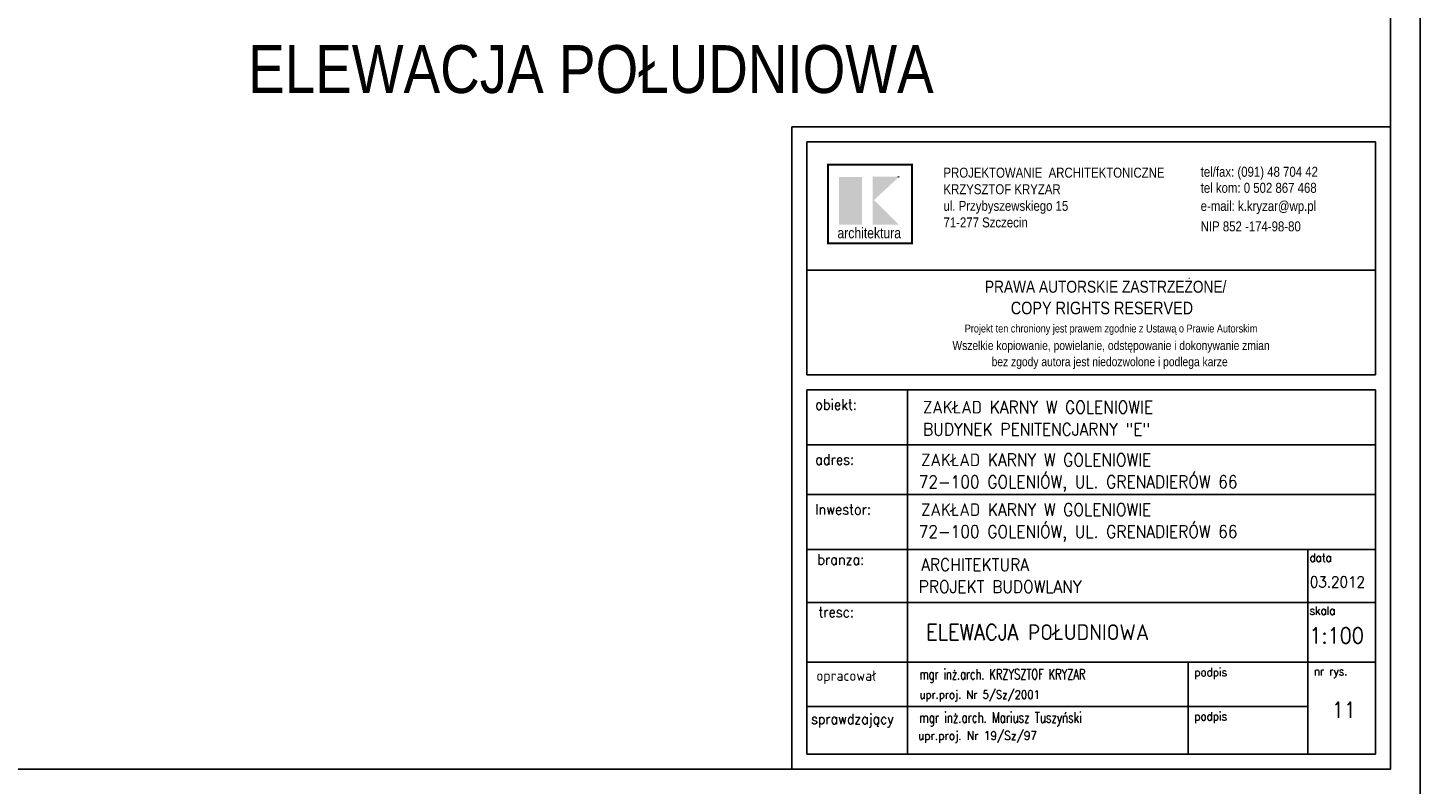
# Model space of a CAD drawing. Header units: millimetres. Extents: x 50026 to 146998, y 1038179 to 1573505.
# Tile 101 of 122: x 52218 to 54226, y 1050530 to 1051621. Entities that reach past the tile are written whole.
import ezdxf

# ---------------------------------------------------------------- set-up
doc = ezdxf.new("R2010")
doc.units = ezdxf.units.MM
doc.header["$LTSCALE"] = 0.025
for name, color, linetype in [('2', 7, 'Continuous'), ('2D-WYMIARY', 2, 'Continuous'), ('___TABELA', 7, 'Continuous')]:
    doc.layers.add(name, color=color, linetype=linetype)
doc.styles.add('ROMANS', font='romans.shx', dxfattribs={"width": 0.7})
doc.styles.get("Standard").update_dxf_attribs({"font": 'ARIALN.TTF'})

msp = doc.modelspace()

# ---------------------------------------------------------------- hatches: boundary and pattern name
at = {"layer": '___TABELA', "linetype": 'Continuous'}
for points in [[(53420.63867, 1051405.90056), (53387.47915, 1051405.90056), (53387.47915, 1051336.89762), (53420.63867, 1051336.89762)], [(53474.26035, 1051405.98836), (53438.18267, 1051372.50513), (53474.26035, 1051336.84351), (53436.09721, 1051336.84351), (53436.09721, 1051405.98836)]]:
    msp.add_hatch(color=10, dxfattribs=at).paths.add_polyline_path(points, flags=0)

# ---------------------------------------------------------------- linework, layer by layer
at = {"layer": '2D-WYMIARY', "color": 2}
for points in [[(50025.62556, 1053478.9331), (54225.62556, 1053478.9331), (54225.62556, 1050508.9331), (50025.62556, 1050508.9331)], [(50339.59173, 1053435.95273), (54182.6452, 1053435.95273), (54182.6452, 1050551.91346), (50339.59173, 1050551.91346)]]:
    msp.add_lwpolyline(points, close=True, dxfattribs=at)
at = {"layer": '___TABELA', "color": 7, "linetype": 'Continuous'}
for p, q in [((54182.6452, 1051477.94227), (53319.81504, 1051477.94227)), ((53319.81504, 1051477.94227), (53319.81504, 1051098.93524)), ((54182.6452, 1051098.93524), (54182.6452, 1051477.94227)), ((53341.3858, 1051271.50127), (54161.07444, 1051271.50127))]:
    msp.add_line(p, q, dxfattribs=at)
at = {"layer": '___TABELA', "color": 2, "linetype": 'Continuous'}
for p, q in [((53319.81504, 1051477.94227), (53319.81504, 1050551.91346)), ((53319.81504, 1051477.94227), (54182.6452, 1051477.94227)), ((53341.3858, 1051456.37151), (53341.3858, 1051120.50599)), ((54161.07444, 1051456.37151), (53341.3858, 1051456.37151)), ((54161.07444, 1051120.50599), (54161.07444, 1051456.37151)), ((53341.3858, 1051120.50599), (54161.07444, 1051120.50599))]:
    msp.add_line(p, q, dxfattribs=at)
at = {"layer": '___TABELA', "color": 10, "linetype": 'Continuous'}
for p, q in [((53437.03957, 1051405.9882), (53437.03957, 1051405.9882)), ((53371.95015, 1051310.31081), (53371.95015, 1051310.31081))]:
    msp.add_line(p, q, dxfattribs=at)
at = {"layer": '___TABELA', "color": 254, "linetype": 'Continuous'}
for p, q in [((53472.33961, 1051405.9882), (53472.81682, 1051405.9882)), ((53473.77122, 1051405.9882), (53474.24839, 1051405.9882)), ((53446.66953, 1051331.10392), (53446.73967, 1051331.10392)), ((53471.17757, 1051327.96729), (53471.17757, 1051327.89626))]:
    msp.add_line(p, q, dxfattribs=at)
at = {"layer": '___TABELA', "color": 2}
for p, q in [((53341.3858, 1051098.93524), (54161.07444, 1051098.93524)), ((53341.3858, 1050573.48421), (53341.3858, 1051098.93524)), ((53486.36482, 1051098.93524), (53486.36482, 1050573.48421)), ((54161.07444, 1051098.93524), (54161.07444, 1050573.48421)), ((53341.3858, 1051019.61097), (54161.07444, 1051019.61097)), ((53341.3858, 1050947.848), (54161.07444, 1050947.848)), ((53341.3858, 1050868.52374), (54161.07444, 1050868.52374)), ((54063.66171, 1050868.52374), (54063.66171, 1050573.48421)), ((53341.3858, 1050792.11636), (54161.07444, 1050792.11636)), ((53341.3858, 1050706.14054), (54161.07444, 1050706.14054)), ((53890.97853, 1050706.14054), (53890.97853, 1050573.48421)), ((53341.3858, 1050642.43754), (54063.66171, 1050642.43754)), ((53341.3858, 1050573.48421), (54161.07444, 1050573.48421)), ((53341.3858, 1050573.48421), (54063.66171, 1050573.48421)), ((53341.3858, 1050573.48421), (54063.66171, 1050573.48421))]:
    msp.add_line(p, q, dxfattribs=at)
at = {"layer": '___TABELA', "color": 10, "linetype": 'Continuous', "const_width": 2.88114}
msp.add_lwpolyline([(53371.95015, 1051310.31081), (53492.7868, 1051310.31081), (53492.7868, 1051423.396), (53371.95015, 1051423.396)], close=True, dxfattribs=at)

# ---------------------------------------------------------------- texts
at = {"layer": '2', "color": 2, "style": 'ROMANS', "width": 0.7}
for s, height, p in [('mgr inż.arch. KRZYSZTOF KRYZAR', 14.8176, (53503.67247, 1050681.52092)), ('mgr inż.arch. Mariusz Tuszyński', 15.435, (53503.20221, 1050618.85277))]:
    msp.add_text(s, height=height, dxfattribs=at).set_placement(p)
at = {"layer": '2', "color": 7, "style": 'ROMANS', "width": 0.9}
for s, height, p in [('upr.proj. Nr 5/Sz/2001', 11.85408, (53503.67247, 1050653.61646)), ('sprawdzający', 14.8176, (53347.51124, 1050616.96111))]:
    msp.add_text(s, height=height, dxfattribs=at).set_placement(p)
at = {"layer": '2', "color": 0, "style": 'ROMANS', "width": 0.9}
msp.add_text('upr.proj. Nr 19/Sz/97', height=12.348, dxfattribs=at).set_placement((53501.63754, 1050594.30045))
at = {"layer": '___TABELA', "color": 7}
msp.add_text('ELEWACJA POŁUDNIOWA', height=69.0264125, dxfattribs=at).set_placement((52535.81345, 1051526.79087))
at = {"layer": '___TABELA', "color": 7, "style": 'ROMANS', "width": 0.9}
for s, height, p in [('obiekt:', 15.12, (53353.36588, 1051070.1362)), ('adres:', 15.12, (53353.36588, 1050990.81193)), ('Inwestor:', 15.12, (53353.36588, 1050919.04897)), ('branza:', 15.12, (53356.41511, 1050846.72026)), ('data', 12.096, (54066.06715, 1050850.96431)), ('tresc:', 15.12, (53357.93974, 1050770.94176)), ('skala', 12.096, (54066.06715, 1050774.55692)), ('opracował', 15.12, (53354.89048, 1050679.31195)), ('podpis', 12.096, (53900.03055, 1050685.95595)), ('nr rys.', 12.096, (54072.31433, 1050687.14954)), ('podpis', 12.096, (53900.03055, 1050622.25294))]:
    msp.add_text(s, height=height, dxfattribs=at).set_placement(p)
at = {"layer": '___TABELA', "color": 2, "style": 'ROMANS', "width": 0.9}
for s, height, p in [('ZAKŁAD KARNY W GOLENIOWIE', 18.05895, (53508.86363, 1051064.83917)), ('BUDYNEK PENITENCJARNY "E"', 18.05895, (53508.86363, 1051032.98216)), ('ZAKŁAD KARNY W GOLENIOWIE', 18.05895, (53506.18533, 1050988.89772)), ('72-100 GOLENIÓW, UL. GRENADIERÓW 66', 18.05895, (53502.64077, 1050957.16178)), ('ZAKŁAD KARNY W GOLENIOWIE', 18.05895, (53506.18533, 1050917.13475)), ('72-100 GOLENIÓW, UL. GRENADIERÓW 66', 18.05895, (53502.64077, 1050885.39882)), ('ARCHITEKTURA ', 18.05895, (53506.18533, 1050837.81049)), ('PROJEKT BUDOWLANY', 18.05895, (53502.64077, 1050806.07455)), ('03.2012', 15.876, (54066.51029, 1050814.02469))]:
    msp.add_text(s, height=height, dxfattribs=at).set_placement(p)
at = {"layer": '___TABELA', "color": 6, "style": 'ROMANS', "width": 0.9}
for s, p in [('ELEWACJA POŁUDNIOWA', (53513.41219, 1050738.16666)), ('1:100', (54065.84374, 1050733.34845)), ('11', (54098.10864, 1050626.20097))]:
    msp.add_text(s, height=22.68, dxfattribs=at).set_placement(p)
at = {"layer": '___TABELA', "color": 7}
for s, insert, char_height, width, attachment_point in [('PROJEKTOWANIE  ARCHITEKTONICZNE\\PKRZYSZTOF KRYZAR\\Pul. Przybyszewskiego 15\\P71-277 Szczecin', (53538.31027, 1051376.01484), 14.3505912, 456.8593973, 4), ('tel/fax: (091) 48 704 42', (53909.14773, 1051411.10414), 14.3505912, 406.2712152, 4), ('tel kom: 0 502 867 468', (53909.14773, 1051390.02284), 14.3505912, 406.2712152, 4), ('e-mail: k.kryzar@wp.pl', (53909.14773, 1051361.77303), 14.3505912, 462.6139934, 4), ('NIP 852 -174-98-80', (53909.14773, 1051334.44489), 14.3505912, 454.3195083, 4), ('PRAWA AUTORSKIE ZASTRZEŻONE/', (53772.1178, 1051247.42515), 17.2566031, 638.5662182, 5), ('COPY RIGHTS RESERVED', (53766.82038, 1051216.77425), 18.1194333, 476.616593, 5), ('Projekt ten chroniony jest prawem zgodnie z Ustawą o Prawie Autorskim', (53779.94752, 1051185.58686), 11.4648979, 877.1234568, 5), ('Wszelkie kopiowanie, powielanie, odstępowanie i dokonywanie zmian', (53779.91922, 1051160.88144), 12.9424523, 877.0668539, 5), ('bez zgody autora jest niedozwolone i podlega karze', (53777.93741, 1051137.44249), 12.9424523, 816.4799989, 5)]:
    msp.add_mtext(s, dxfattribs=dict(at, insert=insert, char_height=char_height, width=width, attachment_point=attachment_point))
at = {"layer": '___TABELA', "color": 10, "insert": (53431.30799, 1051332.66485), "char_height": 15.3150793, "width": 129.2952226, "attachment_point": 2}
msp.add_mtext('architektura', dxfattribs=at)

doc.saveas('drawing.dxf')
